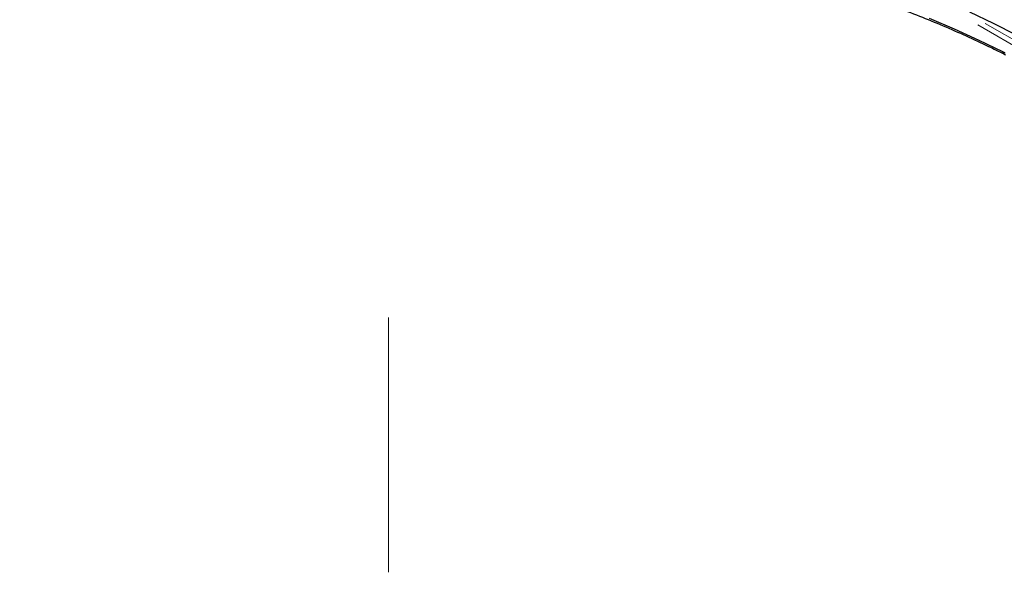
# Model space of a CAD drawing. Header units: millimetres. Extents: x 200 to 5740, y 200 to 4000.
# Tile 22 of 33: x 4204 to 4548, y 2713 to 2906. Entities that reach past the tile are written whole.
import ezdxf

# ---------------------------------------------------------------- set-up
doc = ezdxf.new("R2010")
doc.units = ezdxf.units.MM
doc.header["$LTSCALE"] = 20
doc.linetypes.add('CENTERX2', pattern=[20.32, 12.7, -2.54, 2.54, -2.54])
doc.layers.add('FORMAT', color=7, linetype='Continuous')

msp = doc.modelspace()

# ---------------------------------------------------------------- linework, layer by layer
at = {"color": 7, "linetype": 'Continuous', "lineweight": 25}
msp.add_line((4548.053, 2893.689), (4548.667, 2893.311), dxfattribs=at)
at = {"color": 7, "linetype": 'Continuous', "lineweight": 25, "flags": 128}
for points in [[(4522.012, 2906.123), (4530.779, 2902.403), (4539.326, 2898.517), (4547.643, 2894.468)], [(4552.496, 2900.206), (4544.481, 2904.292), (4536.238, 2908.223)]]:
    msp.add_lwpolyline(points, dxfattribs=at)
at = {"color": 8, "linetype": 'Continuous', "lineweight": 25}
msp.add_arc((4548.534, 2894.441), 0.891, 178.27521, 237.39403, dxfattribs=at)
at = {"color": 7, "linetype": 'Continuous', "lineweight": 25}
msp.add_open_spline([(4118.475, 2893.691), (4119.819, 2894.361), (4123.717, 2896.304), (4130.328, 2899.416), (4138.365, 2902.978), (4146.594, 2906.393), (4155.004, 2909.659), (4163.587, 2912.774), (4172.335, 2915.734), (4181.239, 2918.536), (4190.29, 2921.178), (4199.481, 2923.657), (4208.801, 2925.97), (4218.243, 2928.115), (4227.796, 2930.09), (4237.452, 2931.894), (4247.2, 2933.523), (4257.033, 2934.977), (4266.939, 2936.255), (4276.91, 2937.354), (4286.936, 2938.274), (4297.007, 2939.014), (4307.113, 2939.573), (4317.244, 2939.951), (4327.391, 2940.148), (4337.544, 2940.162), (4347.692, 2939.994), (4357.827, 2939.645), (4367.937, 2939.114), (4378.014, 2938.402), (4388.048, 2937.51), (4398.028, 2936.439), (4407.946, 2935.189), (4417.79, 2933.763), (4427.553, 2932.161), (4437.224, 2930.385), (4446.794, 2928.436), (4456.254, 2926.317), (4465.594, 2924.03), (4474.806, 2921.578), (4483.88, 2918.961), (4492.808, 2916.184), (4501.581, 2913.248), (4510.191, 2910.157), (4518.628, 2906.914), (4526.886, 2903.523), (4534.953, 2899.983), (4542.003, 2896.699), (4546.307, 2894.559), (4548.053, 2893.691)], degree=3, knots=[0, 0, 0, 0, 0.0113777, 0.0330087, 0.0546413, 0.0762748, 0.0979093, 0.1195449, 0.1411815, 0.1628191, 0.1844578, 0.2060975, 0.2277381, 0.2493796, 0.271022, 0.2926651, 0.314309, 0.3359535, 0.3575986, 0.3792442, 0.4008902, 0.4225366, 0.4441834, 0.4658303, 0.4874774, 0.5091246, 0.5307718, 0.5524189, 0.5740658, 0.5957125, 0.6173589, 0.6390048, 0.6606504, 0.6822954, 0.7039397, 0.7255835, 0.7472264, 0.7688686, 0.7905098, 0.8121501, 0.8337895, 0.8554277, 0.8770649, 0.8987009, 0.9203358, 0.9419694, 0.963602, 0.9852333, 1, 1, 1, 1], dxfattribs=at)
msp.add_open_spline([(4547.643, 2894.468), (4547.927, 2894.325), (4548.21, 2894.156), (4548.492, 2893.96)], degree=3, dxfattribs=at)
at = {"layer": 'FORMAT', "linetype": 'CENTERX2', "lineweight": 18}
for p, q in [((4636.635, 2847.438), (4539.064, 2903.765)), ((4634.068, 2850.955), (4541.631, 2904.317)), ((4333.264, 2712.571), (4333.264, 2801.553))]:
    msp.add_line(p, q, dxfattribs=at)

doc.saveas('drawing.dxf')
